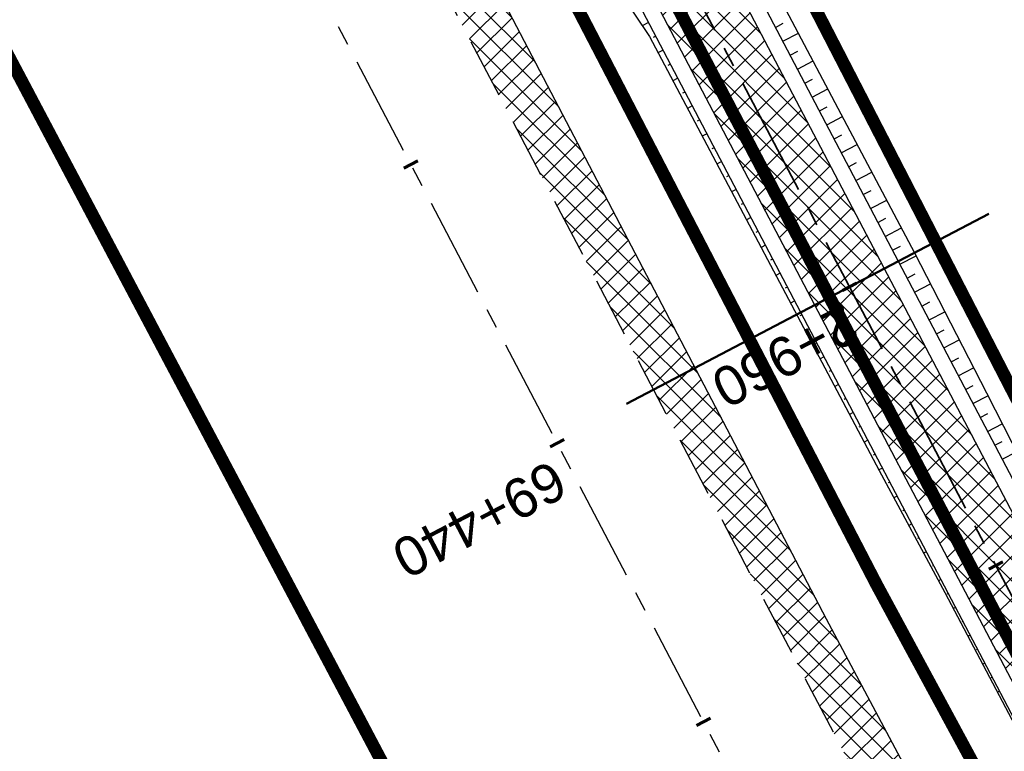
# Model space of a CAD drawing. Header units: metres. Extents: x 7529682 to 7533711, y 5721195 to 5727842.
# Tile 38 of 232: x 7531070 to 7531101, y 5725170 to 5725193. Entities that reach past the tile are written whole.
import ezdxf

# ---------------------------------------------------------------- set-up
doc = ezdxf.new("R2010")
doc.units = ezdxf.units.M
for name, pattern in [('817-dzialki-09-05-04$0$HIDDEN', [0.375, 0.25, -0.125]), ('ACAD_ISO05W100', [33, 24, -3, 0, -3, 0, -3]), ('CENTER', [50.800000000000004, 31.75, -6.35, 6.35, -6.35]), ('CENTER2', [28.575000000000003, 19.05, -3.175, 3.175, -3.175]), ('HIDDEN', [9.524999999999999, 6.35, -3.175])]:
    doc.linetypes.add(name, pattern=pattern)
for name, color, linetype in [('C-DROGI-SYTUACJA', 7, 'Continuous'), ('C-DROGI-SYTUACJA-ETYKIETY', 7, 'Continuous'), ('D-hatch-pobocza', 131, 'Continuous'), ('D-pobocza', 60, 'Continuous'), ('D-rowy', 160, 'Continuous'), ('D-skarpa', 2, 'Continuous'), ('D-skarpa-kreskowanie', 2, 'Continuous')]:
    doc.layers.add(name, color=color, linetype=linetype)
for name, color, linetype, lineweight, true_color in [('D-hatch-ciag-pieszo-rowerowy', 7, 'Continuous', 13, 0xff9f80), ('D-LR-etap-III', 7, '817-dzialki-09-05-04$0$HIDDEN', 50, 0x00008f), ('D-przekroje-pop', 7, 'Continuous', 50, 0x000099)]:
    doc.layers.add(name, color=color, linetype=linetype, lineweight=lineweight, true_color=true_color)
for name, color, linetype, lineweight in [('D-krawędzie', 3, 'Continuous', 30), ('D-obrzeża', 2, 'Continuous', 30), ('D-oś', 10, 'CENTER', 30), ('D-pas-drogowy', 7, 'ACAD_ISO05W100', 50)]:
    doc.layers.add(name, color=color, linetype=linetype, lineweight=lineweight)
doc.layers.add('poprzeczki', color=7, linetype='Continuous', true_color=0x0000c7)
doc.styles.get("Standard").update_dxf_attribs({"font": 'arial.ttf'})
pattern_1 = [(45, (0, 0), (-0.3367596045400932, 0.3367596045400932), []), (135, (0, 0), (-0.3367596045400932, -0.3367596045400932), [])]

# ---------------------------------------------------------------- blocks, each defined once
blk = doc.blocks.new('AeccTickLine')
at = {"color": 0, "linetype": 'ByBlock', "lineweight": -2}
blk.add_line((0, 1), (-3.673819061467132e-16, -1), dxfattribs=at)

msp = doc.modelspace()

# ---------------------------------------------------------------- hatches: boundary and pattern name
at = {"layer": 'D-hatch-ciag-pieszo-rowerowy'}
h = msp.add_hatch(dxfattribs=at)
h.set_pattern_fill('ANSI37', color=256, scale=0.15, style=0)
h.set_pattern_definition(pattern_1)
h.paths.add_polyline_path([(7531088.489882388, 5725201.739558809), (7531081.736511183, 5725214.57620248), (7531080.589703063, 5725214.071305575), (7531087.383313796, 5725201.158175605), (7531110.121662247, 5725157.821038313), (7531118.164896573, 5725142.89718586), (7531119.253251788, 5725143.512415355), (7531111.228553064, 5725158.401807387)])
h.paths.add_polyline_path([(7531087.383313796, 5725201.158175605), (7531080.589703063, 5725214.071305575), (7531079.442894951, 5725213.566408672), (7531086.276745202, 5725200.576792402), (7531109.014771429, 5725157.240269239), (7531117.076540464, 5725142.281955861), (7531118.164896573, 5725142.89718586), (7531110.121662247, 5725157.821038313)])
at = {"layer": 'D-hatch-pobocza'}
h = msp.add_hatch(dxfattribs=at)
h.set_pattern_fill('ANSI37', color=256, scale=0.15, style=0)
h.set_pattern_definition(pattern_1)
h.paths.add_polyline_path([(7531057.009999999, 5725246.72), (7531044.19, 5725271.11), (7531030.969999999, 5725296.42), (7531019.37, 5725318.31), (7531007.54, 5725340.71), (7530994.469999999, 5725365.47), (7530982.58, 5725387.65), (7530971.809999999, 5725408.22), (7530959.96, 5725430.76), (7530944.54, 5725460.14), (7530935.92, 5725477.07), (7530923.099999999, 5725500.31), (7530908, 5725529.49), (7530889.658288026, 5725563.375066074), (7530889.585888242, 5725561.256865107), (7530918.171722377, 5725507.178125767), (7530950.162943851, 5725446.305402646), (7530993.419108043, 5725364.264712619), (7531022.766433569, 5725308.719304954), (7531053.80955549, 5725249.872416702), (7531081.165622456, 5725197.874670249), (7531103.902359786, 5725154.540603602), (7531128.123220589, 5725108.448161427), (7531149.321390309, 5725068.209396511), (7531151.44, 5725067.36), (7531152.004139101, 5725067.286014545), (7531141.2, 5725086.69), (7531129.87, 5725108.78), (7531118.46, 5725130.11), (7531107.389999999, 5725151.39), (7531095.36, 5725174.01), (7531083.61, 5725196.49), (7531071.559999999, 5725218.8)])

# ---------------------------------------------------------------- linework, layer by layer
at = {"layer": 'C-DROGI-SYTUACJA', "color": 10, "linetype": 'CENTER2', "lineweight": 35, "ltscale": 0.2}
msp.add_lwpolyline([(7531035.213067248, 5725301.103738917), (7531059.943841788, 5725254.222853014, -0.00440054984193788), (7531062.366458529, 5725249.530815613), (7531071.708538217, 5725231.039993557, 0.004122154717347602), (7531073.975449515, 5725226.643517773), (7531073.975449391, 5725226.643518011), (7531087.383313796, 5725201.158175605), (7531110.121662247, 5725157.821038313), (7531131.457307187, 5725118.233727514, -0.008978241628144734), (7531136.397298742, 5725108.660093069), (7531146.082702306, 5725089.032917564, 0.07525174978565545), (7531151.216595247, 5725081.66595927), (7531154.313313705, 5725078.4002911, -0.06893621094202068), (7531156.868938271, 5725074.829562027)], format="xyb", dxfattribs=at)
at = {"layer": 'D-krawędzie', "linetype": 'HIDDEN', "ltscale": 0.3, "flags": 128}
msp.add_lwpolyline([(7530572.009999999, 5726166.06), (7530620.380949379, 5726072.761487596), (7530641.555222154, 5726032.007915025), (7530660.960861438, 5725995.070069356), (7530689.128213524, 5725941.540167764), (7530707.335918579, 5725907.031820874), (7530725.255781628, 5725873.092686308), (7530743.969545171, 5725837.653904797), (7530770.526708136, 5725787.119408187), (7530787.864146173, 5725754.266918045), (7530809.897571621, 5725712.541613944), (7530824.739035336, 5725684.389287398), (7530840.856259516, 5725653.693092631), (7530860.675070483, 5725616.154465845), (7530865.283000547, 5725607.394015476), (7530878.050274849, 5725583.079962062), (7530918.171722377, 5725507.178125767), (7530950.162943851, 5725446.305402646), (7530993.419108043, 5725364.264712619), (7531022.766433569, 5725308.719304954), (7531053.80955549, 5725249.872416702), (7531081.165622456, 5725197.874670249), (7531103.902359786, 5725154.540603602), (7531128.123220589, 5725108.448161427), (7531149.3, 5725068.249999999), (7531167.380094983, 5725033.766927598), (7531197.164745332, 5724976.987689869), (7531228.151004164, 5724918.034426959), (7531253.152837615, 5724870.491119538), (7531286.7961686, 5724806.653565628), (7531306.739858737, 5724768.664832), (7531335.094443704, 5724714.652299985), (7531357.3191504, 5724672.438740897), (7531373.644908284, 5724641.454376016), (7531392.161870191, 5724605.998675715), (7531418.480331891, 5724555.852756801), (7531439.726902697, 5724515.582472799), (7531468.399107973, 5724461.077223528), (7531491.782023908, 5724416.527754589), (7531531.990296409, 5724339.832565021), (7531557.226635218, 5724291.658956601), (7531569.851546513, 5724267.577443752), (7531591.375556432, 5724226.547822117), (7531610.003879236, 5724191.103071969), (7531616.882991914, 5724177.998849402), (7531629.984986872, 5724153.025496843), (7531641.006768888, 5724132.021778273), (7531664.906257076, 5724087.616922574), (7531677.64401952, 5724064.785715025), (7531683.112433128, 5724054.988140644), (7531686.752875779, 5724048.180044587), (7531695.447538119, 5724031.696667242), (7531703.748818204, 5724015.917210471), (7531709.214143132, 5724005.513965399), (7531719.388607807, 5723986.14687362), (7531726.295217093, 5723973.000144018), (7531732.740794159, 5723960.735633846), (7531735.13, 5723956.19)], dxfattribs=at)
at = {"layer": 'D-LR-etap-III', "ltscale": 10, "flags": 128}
msp.add_lwpolyline([(7531750.474471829, 5723895.103125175, 0.4, 0.4, 0), (7531750.505, 5723895.13, 0.4, 0.4, 0), (7531682.71, 5724022.92, 0.4, 0.4, 0), (7531619.177023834, 5724147.203692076, 0.4, 0.4, 0), (7531592.308960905, 5724198.48863389, 0.4, 0.4, 0), (7531553.263875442, 5724272.918564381, 0.4, 0.4, 0), (7531504.019999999, 5724366.79, 0.4, 0.4, 0), (7531482.09, 5724407.62, 0.4, 0.4, 0), (7531412.350402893, 5724541.182759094, 0.4, 0.4, 0), (7531388.463669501, 5724586.929768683, 0.4, 0.4, 0), (7531345.12, 5724669.94, 0.4, 0.4, 0), (7531127.66, 5725081.67, 0.4, 0.4, 0), (7531059.253139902, 5725211.040795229, 0.4, 0.4, 0), (7531008.007244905, 5725307.953830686, 0.4, 0.4, 0), (7530964.181635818, 5725390.835555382, 0.4, 0.4, 0), (7530914.557354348, 5725484.683561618, 0.4, 0.4, 0), (7530865.243241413, 5725577.493975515, 0.4, 0.4, 0), (7530840.085257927, 5725624.058651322, 0.4, 0.4, 0), (7530802.559525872, 5725694.924584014, 0.4, 0.4, 0), (7530755.54, 5725787.51, 0.4, 0.4, 0), (7530708.717810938, 5725876.303221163, 0.4, 0.4, 0), (7530695.12, 5725902.09, 0.4, 0.4, 0), (7530642.91397006, 5726001.07839487, 0.4, 0.4, 0), (7530634.934723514, 5726016.146615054, 0.4, 0.4, 0), (7530610.820000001, 5726061.929999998, 0.4, 0.4, 0), (7530610.820000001, 5726061.929999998, 0.4, 0.4, 0), (7530607.21, 5726063.51, 0.4, 0.4, 0), (7530597.42, 5726080.68, 0.4, 0.4, 0), (7530591.16, 5726088.44, 0.4, 0.4, 0), (7530581.28, 5726107.21, 0.4, 0.4, 0), (7530571.29, 5726130.56, 0.4, 0.4, 0), (7530549.554994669, 5726171.527317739, 0.4, 0.4, 0), (7530531.014309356, 5726206.473807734, 0.4, 0.4, 0), (7530516.461208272, 5726236.016618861, 0.4, 0.4, 0), (7530500.798929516, 5726266.141265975, 0.4, 0.4, 0), (7530491.349999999, 5726283.94, 0.4, 0.4, 0), (7530482.4, 5726303.41, 0.4, 0.4, 0), (7530482.4, 5726303.41, 0.4, 0.4, 0), (7530450.41, 5726357.28, 0.4, 0.4, 0), (7530397.759396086, 5726458.499907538, 0.4, 0.4, 0), (7530334.707815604, 5726583.664702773, 0.4, 0.4, 0), (7530303.939274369, 5726645.167943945, 0.4, 0.4, 0), (7530300.509779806, 5726651.777515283, 0.4, 0.4, 0), (7530289.213532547, 5726671.966724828, 0.4, 0.4, 0), (7530281.54, 5726685.57, 0.4, 0.4, 0), (7530261.37085633, 5726724.163374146, 0.4, 0.4, 0), (7530254.03, 5726738.21, 0.4, 0.4, 0), (7530197.219999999, 5726845.06, 0.4, 0.4, 0), (7530194.71, 5726849.15, 0.4, 0.4, 0), (7530195.92, 5726850.75, 0.4, 0.4, 0), (7530170.546669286, 5726892.961489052, 0.4, 0.4, 0), (7530143.174718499, 5726945.065838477, 0.4, 0.4, 0), (7530105.059999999, 5727018.32, 0.4, 0.4, 0), (7530100.059999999, 5727027.16, 0.4, 0.4, 0), (7530062.318670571, 5727099.625398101, 0.4, 0.4, 0), (7530015.378537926, 5727189.420463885, 0.4, 0.4, 0), (7529983.207960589, 5727250.206596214, 0.4, 0.4, 0), (7529953.284293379, 5727306.74720398, 0.4, 0.4, 0), (7529900.67053443, 5727406.15903814, 0.4, 0.4, 0), (7529890.630239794, 5727425.131178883, 0.4, 0.4, 0), (7529875.155383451, 5727454.426350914, 0.4, 0.4, 0), (7529857.560096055, 5727487.787346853, 0.4, 0.4, 0), (7529835.194401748, 5727530.19312405, 0.4, 0.4, 0), (7529811.740544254, 5727574.662079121, 0.4, 0.4, 0), (7529792.101859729, 5727611.922638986, 0.4, 0.4, 0), (7529768.066117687, 5727657.469613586, 0.4, 0.4, 0), (7529755.210566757, 5727682.131373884, 0.4, 0.4, 0), (7529753.309999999, 5727681.13, 0.4, 0.4, 0), (7529739.21, 5727707.77, 0.4, 0.4, 0), (7529735.394745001, 5727711.251990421, 0.4, 0.4, 0), (7529725.42, 5727730.2, 0.4, 0.4, 0), (7529723.55, 5727729.88, 0.4, 0.4, 0), (7529695.566668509, 5727782.932080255, 0.4, 0.4, 0), (7529717.67971874, 5727794.024357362, 0.4, 0.4, 0), (7529736.274870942, 5727758.647400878, 0.4, 0.4, 0), (7529736.274870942, 5727758.647400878, 0.4, 0.4, 0), (7529744.511003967, 5727750.406106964, 0.4, 0.4, 0), (7529744.511003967, 5727750.406106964, 0.4, 0.4, 0), (7529750.282568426, 5727738.549848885, 0.4, 0.4, 0), (7529777.108510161, 5727687.569424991, 0.4, 0.4, 0), (7529796.51537536, 5727651.329932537, 0.4, 0.4, 0), (7529814.937945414, 5727616.793170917, 0.4, 0.4, 0), (7529839.006722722, 5727572.303976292, 0.4, 0.4, 0), (7529860.617626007, 5727532.509108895, 0.4, 0.4, 0), (7529882.348967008, 5727491.504261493, 0.4, 0.4, 0), (7529904.865139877, 5727449.096370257, 0.4, 0.4, 0), (7529920.747384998, 5727418.884773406, 0.4, 0.4, 0), (7529946.676504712, 5727368.547487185, 0.4, 0.4, 0), (7529972.024701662, 5727320.573310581, 0.4, 0.4, 0), (7529987.740014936, 5727290.153392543, 0.4, 0.4, 0), (7529996.497385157, 5727273.661630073, 0.4, 0.4, 0), (7530017.541471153, 5727234.202689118, 0.4, 0.4, 0), (7530033.053657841, 5727204.864166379, 0.4, 0.4, 0), (7530051.622983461, 5727170.222745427, 0.4, 0.4, 0), (7530069.276612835, 5727137.015751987, 0.4, 0.4, 0), (7530089.385386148, 5727097.533639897, 0.4, 0.4, 0), (7530109.712512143, 5727060.746615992, 0.4, 0.4, 0), (7530136.769722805, 5727011.640131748, 0.4, 0.4, 0), (7530162.446686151, 5726962.743777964, 0.4, 0.4, 0), (7530187.674104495, 5726916.992101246, 0.4, 0.4, 0), (7530207.820739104, 5726879.335323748, 0.4, 0.4, 0), (7530230.625609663, 5726834.518686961, 0.4, 0.4, 0), (7530262.288093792, 5726776.61832811, 0.4, 0.4, 0), (7530277.509672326, 5726760.213143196, 0.4, 0.4, 0), (7530286.036865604, 5726744.106684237, 0.4, 0.4, 0), (7530288.097472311, 5726735.884066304, 0.4, 0.4, 0), (7530290.393870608, 5726725.046963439, 0.4, 0.4, 0), (7530296.17664807, 5726713.582980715, 0.4, 0.4, 0), (7530302.726195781, 5726701.18226779, 0.4, 0.4, 0), (7530325.685047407, 5726657.466383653, 0.4, 0.4, 0), (7530343.243978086, 5726623.648592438, 0.4, 0.4, 0), (7530360.229820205, 5726591.746871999, 0.4, 0.4, 0), (7530383.20855044, 5726548.059469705, 0.4, 0.4, 0), (7530406.017875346, 5726503.605514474, 0.4, 0.4, 0), (7530427.464919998, 5726462.620289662, 0.4, 0.4, 0), (7530447.9278544, 5726424.388014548, 0.4, 0.4, 0), (7530471.126878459, 5726379.920667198, 0.4, 0.4, 0), (7530490.501003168, 5726343.033350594, 0.4, 0.4, 0), (7530509.499458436, 5726306.733076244, 0.4, 0.4, 0), (7530529.890269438, 5726267.244072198, 0.4, 0.4, 0), (7530543.852446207, 5726238.990319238, 0.4, 0.4, 0), (7530554.808897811, 5726218.943990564, 0.4, 0.4, 0), (7530559.027108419, 5726212.223286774, 0.4, 0.4, 0), (7530563.060988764, 5726206.409670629, 0.4, 0.4, 0), (7530566.93354971, 5726200.463543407, 0.4, 0.4, 0), (7530569.771022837, 5726194.901501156, 0.4, 0.4, 0), (7530571.47319415, 5726191.282350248, 0.4, 0.4, 0), (7530572.839142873, 5726188.024533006, 0.4, 0.4, 0), (7530575.295071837, 5726182.034664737, 0.4, 0.4, 0), (7530579.736851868, 5726173.306070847, 0.4, 0.4, 0), (7530583.3, 5726167.41, 0.4, 0.4, 0), (7530593.4, 5726163.33, 0.4, 0.4, 0), (7530598.618375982, 5726155.264489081, 0.4, 0.4, 0), (7530608.258304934, 5726140.497132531, 0.4, 0.4, 0), (7530603.269999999, 5726136.83, 0.4, 0.4, 0), (7530606.53, 5726131.84, 0.4, 0.4, 0), (7530604.239057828, 5726124.21679044, 0.4, 0.4, 0), (7530605.847136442, 5726121.630127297, 0.4, 0.4, 0), (7530608.971611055, 5726116.164124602, 0.4, 0.4, 0), (7530618.114293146, 5726097.791111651, 0.4, 0.4, 0), (7530651.213125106, 5726034.959524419, 0.4, 0.4, 0), (7530670.243741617, 5725998.61095082, 0.4, 0.4, 0), (7530698.075474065, 5725945.952624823, 0.4, 0.4, 0), (7530716.505955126, 5725911.3051464, 0.4, 0.4, 0), (7530735.223454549, 5725875.667401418, 0.4, 0.4, 0), (7530752.504235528, 5725842.154920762, 0.4, 0.4, 0), (7530778.310652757, 5725793.501254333, 0.4, 0.4, 0), (7530797.499961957, 5725756.381811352, 0.4, 0.4, 0), (7530812.518974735, 5725728.28874362, 0.4, 0.4, 0), (7530820.039295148, 5725713.160404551, 0.4, 0.4, 0), (7530822.422446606, 5725710.193574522, 0.4, 0.4, 0), (7530833.154893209, 5725688.800634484, 0.4, 0.4, 0), (7530849.629354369, 5725656.158601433, 0.4, 0.4, 0), (7530867.98290276, 5725621.963939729, 0.4, 0.4, 0), (7530872.629809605, 5725612.88760475, 0.4, 0.4, 0), (7530880.354488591, 5725597.594500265, 0.4, 0.4, 0), (7530883.839446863, 5725593.389159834, 0.4, 0.4, 0), (7530891.782113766, 5725587.763349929, 0.4, 0.4, 0), (7530895.038670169, 5725584.280746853, 0.4, 0.4, 0), (7530897.033644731, 5725580.941110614, 0.4, 0.4, 0), (7530900.951646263, 5725579.945856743, 0.4, 0.4, 0), (7530904.80970798, 5725571.977328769, 0.4, 0.4, 0), (7530903.682362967, 5725568.566434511, 0.4, 0.4, 0), (7530908.900614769, 5725558.844845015, 0.4, 0.4, 0), (7530910.252030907, 5725545.671606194, 0.4, 0.4, 0), (7530912.872986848, 5725538.645543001, 0.4, 0.4, 0), (7530945.278171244, 5725478.464284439, 0.4, 0.4, 0), (7530959.692318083, 5725450.24628822, 0.4, 0.4, 0), (7531002.82670893, 5725368.192370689, 0.4, 0.4, 0), (7531044.703532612, 5725290.314293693, 0.4, 0.4, 0), (7531064.098839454, 5725253.212562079, 0.4, 0.4, 0), (7531083.010253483, 5725216.677517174, 0.4, 0.4, 0), (7531113.013137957, 5725158.465613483, 0.4, 0.4, 0), (7531137.364304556, 5725113.07076138, 0.4, 0.4, 0), (7531150.830830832, 5725086.711759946, 0.4, 0.4, 0), (7531159.745663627, 5725076.640848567, 0.4, 0.4, 0), (7531166.309999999, 5725074.58, 0.4, 0.4, 0), (7531172.29, 5725062.58, 0.4, 0.4, 0), (7531170.589828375, 5725055.605912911, 0.4, 0.4, 0), (7531173.732823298, 5725044.080706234, 0.4, 0.4, 0), (7531215.342008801, 5724964.859648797, 0.4, 0.4, 0), (7531238.054496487, 5724921.684649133, 0.4, 0.4, 0), (7531262.389821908, 5724875.282876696, 0.4, 0.4, 0), (7531295.587160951, 5724811.265731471, 0.4, 0.4, 0), (7531348.487908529, 5724712.362812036, 0.4, 0.4, 0), (7531363.740817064, 5724682.68394264, 0.4, 0.4, 0), (7531366.986905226, 5724675.865317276, 0.4, 0.4, 0), (7531382.541261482, 5724646.110625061, 0.4, 0.4, 0), (7531401.299165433, 5724610.874551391, 0.4, 0.4, 0), (7531428.964837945, 5724558.862274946, 0.4, 0.4, 0), (7531449.111202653, 5724520.397801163, 0.4, 0.4, 0), (7531477.292992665, 5724465.831467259, 0.4, 0.4, 0), (7531500.996290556, 5724421.112506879, 0.4, 0.4, 0), (7531512.121834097, 5724400.549045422, 0.4, 0.4, 0), (7531513.78163794, 5724396.757451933, 0.4, 0.4, 0), (7531526.32, 5724379.39, 0.4, 0.4, 0), (7531566.783642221, 5724302.73628205, 0.4, 0.4, 0), (7531578.579156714, 5724282.774819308, 0.4, 0.4, 0), (7531584.232619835, 5724273.111246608, 0.4, 0.4, 0), (7531590.109283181, 5724263.508189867, 0.4, 0.4, 0), (7531593.027899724, 5724258.771479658, 0.4, 0.4, 0), (7531595.711841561, 5724254.226824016, 0.4, 0.4, 0), (7531601.659976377, 5724243.898197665, 0.4, 0.4, 0), (7531606.097733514, 5724235.986407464, 0.4, 0.4, 0), (7531609.382207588, 5724230.799061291, 0.4, 0.4, 0), (7531611.580260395, 5724227.671180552, 0.4, 0.4, 0), (7531612.707802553, 5724225.86410867, 0.4, 0.4, 0), (7531618.665224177, 5724214.480919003, 0.4, 0.4, 0), (7531619.885522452, 5724212.333950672, 0.4, 0.4, 0), (7531620.931818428, 5724210.787064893, 0.4, 0.4, 0), (7531623.518605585, 5724207.111542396, 0.4, 0.4, 0), (7531626.143926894, 5724203.61306897, 0.4, 0.4, 0), (7531632.022984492, 5724196.485954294, 0.4, 0.4, 0), (7531653.949089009, 5724152.617641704, 0.4, 0.4, 0), (7531656.750690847, 5724143.103797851, 0.4, 0.4, 0), (7531659.61440691, 5724133.254504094, 0.4, 0.4, 0), (7531661.627147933, 5724128.646047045, 0.4, 0.4, 0.01093811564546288), (7531674.314987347, 5724101.43546424, 0.4, 0.4, 0), (7531685.137626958, 5724081.408252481, 0.4, 0.4, 0), (7531692.159945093, 5724066.277333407, 0.4, 0.4, 0), (7531699.662164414, 5724051.388120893, 0.4, 0.4, 0), (7531704.480624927, 5724040.808561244, 0.4, 0.4, 0), (7531704.480624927, 5724040.808561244, 0.4, 0.4, 0), (7531704.401251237, 5724037.368913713, 0.4, 0.4, 0), (7531720.383609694, 5724003.441317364, 0.4, 0.4, 0), (7531728.79890528, 5723986.206298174, 0.4, 0.4, 0), (7531733.237926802, 5723977.192631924, 0.4, 0.4, 0), (7531736.750027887, 5723969.505210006, 0.4, 0.4, 0), (7531737.336143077, 5723968.518916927, 0.4, 0.4, 0), (7531738.285051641, 5723967.699360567, 0.4, 0.4, 0), (7531742.180915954, 5723962.346428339, 0.4, 0.4, 0), (7531744.286141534, 5723958.615526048, 0.4, 0.4, 0), (7531755.393260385, 5723944.192617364, 0.4, 0.4, 0), (7531758.69, 5723936.76, 0.4, 0.4, 0), (7531780.08, 5723929.25, 0.4, 0.4, 0), (7531792.611989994, 5723906.337708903, 0.4, 0.4, 0), (7531792.611989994, 5723906.337708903, 0.4, 0.4, 0), (7531756.962094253, 5723883.055323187, 0.4, 0.4, 0), (7531750.46, 5723895.130000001, 0.4, 0.4, 0), (7531750.46, 5723895.130000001, 0, 0, 0)], format="xyseb", dxfattribs=at)
at = {"layer": 'D-obrzeża'}
for points in [[(7531157.820350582, 5725075.705429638, 0.06860366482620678), (7531155.433696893, 5725079.035412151), (7531152.261569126, 5725082.380603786, -0.07521737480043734), (7531147.129491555, 5725089.743883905), (7531137.494820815, 5725109.261525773, 0.00894453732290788), (7531132.572709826, 5725118.798885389), (7531111.228553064, 5725158.401807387), (7531088.489882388, 5725201.739558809), (7531075.086492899, 5725227.216395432, -0.00412215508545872), (7531072.81958177, 5725231.612870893), (7531063.477188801, 5725250.10431303, 0.004400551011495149), (7531061.054571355, 5725254.796351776), (7531036.313724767, 5725301.696330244, 0.00422807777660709)], [(7531034.112408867, 5725300.511149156), (7531058.833112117, 5725253.649354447, -0.004400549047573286), (7531061.255728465, 5725248.957317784), (7531070.597494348, 5725230.467116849, 0.004122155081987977), (7531072.864405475, 5725226.070641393), (7531086.276745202, 5725200.576792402), (7531109.014771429, 5725157.240269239), (7531130.341235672, 5725117.66980598, -0.009011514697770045), (7531135.298873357, 5725108.060358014), (7531145.035806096, 5725088.322043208, 0.07528570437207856), (7531150.171491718, 5725080.951451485), (7531153.382484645, 5725077.565274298, -0.06860366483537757), (7531155.769138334, 5725074.235291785), (7531156.913255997, 5725072.063506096)]]:
    msp.add_lwpolyline(points, format="xyb", dxfattribs=at)
at = {"layer": 'D-oś', "ltscale": 0.1}
msp.add_lwpolyline([(7531488.682972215, 5724414.901138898), (7531465.30154836, 5724459.447768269), (7531436.630334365, 5724513.951133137), (7531415.382990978, 5724554.222881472), (7531389.061122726, 5724604.375291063), (7531370.54547166, 5724639.828481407), (7531354.22214964, 5724670.808223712), (7531331.99647235, 5724713.023626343), (7531303.640952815, 5724767.037938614), (7531283.698553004, 5724805.024214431), (7531250.055061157, 5724868.862076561), (7531225.052886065, 5724916.406033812), (7531194.065303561, 5724975.361817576), (7531164.280332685, 5725032.141666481), (7531146.201824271, 5725066.621712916), (7531125.025790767, 5725106.818458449), (7531100.803065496, 5725152.914450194), (7531078.067230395, 5725196.24679728), (7531050.712974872, 5725248.241100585), (7531019.671816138, 5725307.084268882), (7530990.323090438, 5725362.632329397), (7530947.065833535, 5725444.675091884), (7530915.075467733, 5725505.546186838), (7530874.953735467, 5725581.448561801)], dxfattribs=at)
at = {"layer": 'D-pas-drogowy', "ltscale": 0.2, "flags": 128}
msp.add_lwpolyline([(7531633.018560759, 5724182.834272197, 0.4, 0.4, 0), (7531617.558899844, 5724211.608162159, 0.4, 0.4, 0), (7531566.783642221, 5724302.73628205, 0.4, 0.4, 0), (7531538.419082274, 5724356.469679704, 0.4, 0.4, 0), (7531526.32, 5724379.39, 0.4, 0.4, 0), (7531516.102085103, 5724393.607319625, 0.4, 0.4, 0.001485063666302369), (7531513.78037409, 5724396.837773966, 0.4, 0.4, 0), (7531501.87, 5724413.41, 0.4, 0.4, 0), (7531474.926107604, 5724464.507896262, 0.4, 0.4, 0), (7531446.200436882, 5724518.992313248, 0.4, 0.4, 0), (7531424.962185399, 5724559.262257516, 0.4, 0.4, 0), (7531398.444460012, 5724609.565801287, 0.4, 0.4, 0), (7531379.647455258, 5724645.216004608, 0.4, 0.4, 0), (7531365.23, 5724672.56, 0.4, 0.4, 0), (7531341.305752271, 5724717.915356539, 0.4, 0.4, 0), (7531312.899996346, 5724771.788898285, 0.4, 0.4, 0), (7531292.590923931, 5724810.306502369, 0.4, 0.4, 0), (7531259.391619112, 5724873.271351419, 0.4, 0.4, 0), (7531233.740401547, 5724921.922582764, 0.4, 0.4, 0), (7531203.072738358, 5724980.092044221, 0.4, 0.4, 0), (7531173.471398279, 5725036.225177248, 0.4, 0.4, 0), (7531168.269999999, 5725046.09, 0.4, 0.4, 0), (7531172.29, 5725062.58, 0.4, 0.4, 0), (7531166.309999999, 5725074.58, 0.4, 0.4, 0), (7531150.32, 5725079.6, 0.4, 0.4, 0), (7531141.5, 5725096.43, 0.4, 0.4, 0), (7531109.311735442, 5725157.814415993, 0.4, 0.4, 0), (7531086.641300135, 5725201.047918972, 0.4, 0.4, 0), (7531059.198258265, 5725253.383662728, 0.4, 0.4, 0), (7531028.206828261, 5725312.48946212, 0.4, 0.4, 0), (7530999.104694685, 5725367.990143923, 0.4, 0.4, 0), (7530956.247527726, 5725449.724815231, 0.4, 0.4, 0), (7530924.397774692, 5725510.463768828, 0.4, 0.4, 0), (7530897.509999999, 5725561.74, 0.4, 0.4, 0), (7530894.46, 5725566.14, 0.4, 0.4, 0), (7530892.16, 5725570.49, 0.4, 0.4, 0), (7530869.362688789, 5725613.307018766, 0.4, 0.4, 0), (7530861.693971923, 5725627.704613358, 0.4, 0.4, 0), (7530852.74, 5725644.52, 0.4, 0.4, 0), (7530831.509999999, 5725684.2, 0.4, 0.4, 0), (7530811.13, 5725722.52, 0.4, 0.4, 0), (7530792.3476413, 5725757.940652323, 0.4, 0.4, 0), (7530768.03, 5725803.8, 0.4, 0.4, 0), (7530748.768542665, 5725840.178507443, 0.4, 0.4, 0), (7530727.7, 5725879.97, 0.4, 0.4, 0), (7530712.0981582, 5725909.54523909, 0.4, 0.4, 0), (7530693.644105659, 5725944.645156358, 0.4, 0.4, 0), (7530665.702224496, 5725997.538976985, 0.4, 0.4, 0), (7530641.759999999, 5726042.88, 0.4, 0.4, 0), (7530616.5, 5726091.48, 0.4, 0.4, 0), (7530604.628439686, 5726114.319880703, 0.4, 0.4, -0.007762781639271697), (7530602.5, 5726118.43, 0.4, 0.4, 0), (7530603.992037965, 5726123.394821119, 0.4, 0.4, 0), (7530606.53, 5726131.84, 0.4, 0.4, 0), (7530603.269999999, 5726136.83, 0.4, 0.4, 0), (7530593.775620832, 5726151.368713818, 0.4, 0.4, 0), (7530590.202637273, 5726156.84001263, 0.4, 0.4, 0), (7530583.3, 5726167.41, 0.4, 0.4, 0), (7530580.578343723, 5726170.427567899, 0.4, 0.4, 0), (7530575.849999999, 5726175.67, 0.4, 0.4, 0), (7530569.009999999, 5726186.66, 0.4, 0.4, 0), (7530562.555322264, 5726199.189409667, 0.4, 0.4, 0), (7530555.67, 5726211.39, 0.4, 0.4, 0), (7530548.29, 5726224.23, 0.4, 0.4, 0), (7530540.58, 5726237.71, 0.4, 0.4, 0), (7530532.679999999, 5726252.65, 0.4, 0.4, 0), (7530524.059999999, 5726269.35, 0.4, 0.4, 0), (7530502.82, 5726309.91, 0.4, 0.4, 0), (7530488.83, 5726336.63, 0.4, 0.4, 0), (7530466.03, 5726380.16, 0.4, 0.4, 0), (7530438.469999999, 5726432.77, 0.4, 0.4, 0), (7530424.53, 5726459.09, 0.4, 0.4, 0), (7530401.63, 5726502.97, 0.4, 0.4, 0), (7530383.38, 5726538.06, 0.4, 0.4, 0), (7530353.969999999, 5726593.52, 0.4, 0.4, 0), (7530338.469999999, 5726622.74, 0.4, 0.4, 0), (7530322.009999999, 5726653.88, 0.4, 0.4, 0), (7530297.54, 5726700.33, 0.4, 0.4, 0), (7530287.38, 5726719.6, 0.4, 0.4, 0), (7530285.94993921, 5726722.315508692, 0.4, 0.4, 0), (7530280.259999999, 5726733.12, 0.4, 0.4, 0), (7530266.73, 5726758.74, 0.4, 0.4, 0), (7530260.42, 5726770.47, 0.4, 0.4, 0), (7530253.25, 5726783.82, 0.4, 0.4, 0), (7530244.95, 5726799.33, 0.4, 0.4, 0), (7530239.389999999, 5726808.49, 0.4, 0.4, 0), (7530238.29, 5726807.9, 0.4, 0.4, 0), (7530218.11, 5726850.67, 0.4, 0.4, 0), (7530175.906646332, 5726928.168028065, 0.4, 0.4, 0), (7530096.679999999, 5727076.15, 0.4, 0.4, 0), (7530094.679999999, 5727079.89, 0.4, 0.4, 0), (7530064.59693469, 5727135.522637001, 0.4, 0.4, 0), (7530046.730970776, 5727168.8921561, 0.4, 0.4, 0), (7530025.803045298, 5727208.461374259, 0.4, 0.4, 0), (7530012.846501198, 5727232.979315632, 0.4, 0.4, 0), (7529994.15, 5727268.45, 0.4, 0.4, 0), (7529981.670868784, 5727291.93018666, 0.4, 0.4, 0), (7529949.889999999, 5727351.73, 0.4, 0.4, 0), (7529924.75, 5727399.03, 0.4, 0.4, 0), (7529915.515824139, 5727417.099754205, 0.4, 0.4, 0), (7529885.83, 5727475.19, 0.4, 0.4, 0), (7529862.559999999, 5727519.97, 0.4, 0.4, 0), (7529852.984923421, 5727538.191086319, 0.4, 0.4, 0), (7529836.513084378, 5727569.51130111, 0.4, 0.4, 0), (7529815.36890814, 5727609.140983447, 0.4, 0.4, 0), (7529792.795203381, 5727651.247499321, 0.4, 0.4, 0), (7529774.199114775, 5727685.858348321, 0.4, 0.4, 0), (7529746.966026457, 5727736.059440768, 0.4, 0.4, 0), (7529733.92, 5727757.62, 0.4, 0.4, 0), (7529708.607472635, 5727806.388536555, 0.4, 0.4, 0), (7529688.491967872, 5727796.344621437, 0.4, 0.4, 0), (7529723.55, 5727729.88, 0.4, 0.4, 0), (7529725.42, 5727730.2, 0.4, 0.4, 0), (7529735.38, 5727711.28, 0.4, 0.4, 0), (7529739.21, 5727707.77, 0.4, 0.4, 0), (7529753.309999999, 5727681.13, 0.4, 0.4, 0), (7529755.178396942, 5727682.114424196, 0.4, 0.4, 0), (7529792.101859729, 5727611.922638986, 0.4, 0.4, 0), (7529811.740544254, 5727574.662079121, 0.4, 0.4, 0), (7529835.194401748, 5727530.19312405, 0.4, 0.4, 0), (7529857.560096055, 5727487.787346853, 0.4, 0.4, 0), (7529875.155383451, 5727454.426350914, 0.4, 0.4, 0), (7529890.630239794, 5727425.131178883, 0.4, 0.4, 0), (7529900.67053443, 5727406.15903814, 0.4, 0.4, 0), (7529953.284293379, 5727306.74720398, 0.4, 0.4, 0), (7529983.207960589, 5727250.206596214, 0.4, 0.4, 0), (7530015.378537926, 5727189.420463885, 0.4, 0.4, 0), (7530062.318670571, 5727099.625398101, 0.4, 0.4, 0), (7530100.059999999, 5727027.16, 0.4, 0.4, 0), (7530105.059999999, 5727018.32, 0.4, 0.4, 0), (7530143.174718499, 5726945.065838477, 0.4, 0.4, 0), (7530170.546669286, 5726892.961489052, 0.4, 0.4, 0), (7530195.92, 5726850.75, 0.4, 0.4, 0), (7530194.71, 5726849.15, 0.4, 0.4, 0), (7530197.219999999, 5726845.06, 0.4, 0.4, 0), (7530254.03, 5726738.21, 0.4, 0.4, 0), (7530261.37085633, 5726724.163374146, 0.4, 0.4, 0), (7530281.54, 5726685.57, 0.4, 0.4, 0), (7530289.213532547, 5726671.966724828, 0.4, 0.4, 0), (7530300.509779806, 5726651.777515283, 0.4, 0.4, 0), (7530303.939274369, 5726645.167943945, 0.4, 0.4, 0), (7530334.707815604, 5726583.664702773, 0.4, 0.4, 0), (7530397.759396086, 5726458.499907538, 0.4, 0.4, 0), (7530450.41, 5726357.28, 0.4, 0.4, 0), (7530482.4, 5726303.41, 0.4, 0.4, 0), (7530483.687990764, 5726301.003383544, 0.4, 0.4, 0), (7530491.349999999, 5726283.94, 0.4, 0.4, 0), (7530512.67, 5726243.78, 0.4, 0.4, 0), (7530529.429999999, 5726209.46, 0.4, 0.4, 0), (7530571.29, 5726130.56, 0.4, 0.4, 0), (7530581.28, 5726107.21, 0.4, 0.4, 0), (7530591.16, 5726088.44, 0.4, 0.4, 0), (7530597.42, 5726080.68, 0.4, 0.4, 0), (7530607.21, 5726063.51, 0.4, 0.4, 0), (7530610.820000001, 5726061.929999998, 0.4, 0.4, 0), (7530634.934723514, 5726016.146615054, 0.4, 0.4, 0), (7530642.91397006, 5726001.07839487, 0.4, 0.4, 0), (7530695.12, 5725902.09, 0.4, 0.4, 0), (7530708.717810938, 5725876.303221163, 0.4, 0.4, 0), (7530755.54, 5725787.51, 0.4, 0.4, 0), (7530802.559525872, 5725694.924584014, 0.4, 0.4, 0), (7530840.085257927, 5725624.058651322, 0.4, 0.4, 0), (7530865.243241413, 5725577.493975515, 0.4, 0.4, 0), (7530914.557354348, 5725484.683561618, 0.4, 0.4, 0), (7530964.181635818, 5725390.835555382, 0.4, 0.4, 0), (7531008.007244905, 5725307.953830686, 0.4, 0.4, 0), (7531059.253139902, 5725211.040795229, 0.4, 0.4, 0), (7531127.66, 5725081.67, 0.4, 0.4, 0), (7531345.12, 5724669.94, 0.4, 0.4, 0), (7531388.463669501, 5724586.929768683, 0.4, 0.4, 0), (7531412.350402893, 5724541.182759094, 0.4, 0.4, 0), (7531482.09, 5724407.62, 0.4, 0.4, 0), (7531504.019999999, 5724366.79, 0.4, 0.4, 0), (7531519.374444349, 5724337.520497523, 0.4, 0.4, 0), (7531563.748815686, 5724252.931583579, 0.4, 0.4, 0), (7531602.175111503, 5724179.681224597, 0.4, 0.4, 0), (7531619.177023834, 5724147.203692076, 0.4, 0.4, 0), (7531625.038493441, 5724135.63500206, 0.4, 0.4, 0), (7531656.796442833, 5724073.31633882, 0.4, 0.4, 0), (7531675.12, 5724037.36, 0.4, 0.4, 0), (7531682.71, 5724022.92, 0.4, 0.4, 0), (7531705.565196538, 5723979.810545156, 0.4, 0.4, 0), (7531736.605941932, 5723921.261514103, 0.4, 0.4, 0), (7531750.46, 5723895.130000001, 0.4, 0.4, 0), (7531740.769999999, 5723886.56, 0.4, 0.4, 0), (7531732.86, 5723885, 0.4, 0.4, 0), (7531722.179999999, 5723887.77, 0.4, 0.4, 0), (7531729.87, 5723862.17, 0.4, 0.4, 0), (7531742.92, 5723861.93, 0.4, 0.4, 0), (7531763.71, 5723859.52, 0.4, 0.4, 0), (7531768.42, 5723854.12, 0.4, 0.4, 0), (7531787.42, 5723817.97, 0.4, 0.4, 0), (7531795.57, 5723809.82, 0.4, 0.4, 0), (7531816.346897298, 5723819.850397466, 0.4, 0.4, 0), (7531816.346897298, 5723819.850397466, 0.4, 0.4, 0), (7531805.059999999, 5723843.23, 0.4, 0.4, 0), (7531803.61, 5723886.23, 0.4, 0.4, 0), (7531803.61, 5723886.23, 0.4, 0.4, 0), (7531780.08, 5723929.25, 0.4, 0.4, 0), (7531758.69, 5723936.76, 0.4, 0.4, 0), (7531749.3590272, 5723946.412126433, 0.4, 0.4, 0), (7531742.71, 5723953.29, 0.4, 0.4, 0), (7531735.177368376, 5723967.877529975, 0.4, 0.4, 0), (7531722.37, 5723992.68, 0.4, 0.4, 0), (7531705.041669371, 5724030.885563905, 0.4, 0.4, 0), (7531699.469999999, 5724043.17, 0.4, 0.4, 0), (7531692.69, 5724058.11, 0.4, 0.4, 0), (7531679.672010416, 5724084.016803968, 0.4, 0.4, 0), (7531674.55, 5724094.21, 0.4, 0.4, 0), (7531666.633166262, 5724114.002855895, 0.4, 0.4, 0), (7531649, 5724153.82, 0.4, 0.4, 0), (7531641.49, 5724149.34, 0.4, 0.4, 0), (7531626.04, 5724179.34, 0.4, 0.4, 0), (7531633.03, 5724182.84, 0, 0, 0)], format="xyseb", dxfattribs=at)
at = {"layer": 'D-pobocza'}
for points in [[(7531158.230593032, 5725075.999457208, 0.06860366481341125), (7531155.843939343, 5725079.32943972), (7531152.679666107, 5725082.666348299, -0.07520123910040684), (7531147.548440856, 5725090.027901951), (7531137.930676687, 5725109.508145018, 0.008928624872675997), (7531133.017012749, 5725119.028381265), (7531111.671163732, 5725158.634392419), (7531088.932509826, 5725201.97211209), (7531075.530910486, 5725227.445546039, -0.004122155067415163), (7531073.263999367, 5725231.84202148), (7531063.921480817, 5725250.33371218, 0.004400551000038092), (7531061.498863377, 5725255.025750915), (7531036.753990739, 5725301.933361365, 0.00422807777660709), (7531034.348873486, 5725306.400670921), (7531024.385244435, 5725324.538161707, -0.004066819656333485), (7531022.070469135, 5725328.834348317), (7531001.180368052, 5725368.372842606), (7530957.926901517, 5725450.408416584), (7530925.933724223, 5725511.284861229), (7530911.967749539, 5725537.705720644, -0.1134663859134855), (7530908.507998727, 5725550.695775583), (7530908.342215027, 5725555.523057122, 0.1127731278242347), (7530907.144702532, 5725560.04414144), (7530903.026881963, 5725567.886137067)], [(7531033.672145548, 5725300.274113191), (7531058.388820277, 5725253.419954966, -0.004400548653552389), (7531060.811436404, 5725248.727918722), (7531070.153076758, 5725230.237966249, 0.004122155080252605), (7531072.419987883, 5725225.841490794), (7531085.834117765, 5725200.344239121), (7531108.572015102, 5725157.007961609), (7531129.894778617, 5725117.4442902, -0.009024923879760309), (7531134.859526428, 5725107.820408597), (7531144.616991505, 5725088.037758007, 0.07529938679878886), (7531149.753399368, 5725080.665702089), (7531152.972242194, 5725077.271246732, -0.0686036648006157), (7531155.358895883, 5725073.941264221), (7531156.470659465, 5725071.830893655)]]:
    msp.add_lwpolyline(points, format="xyb", dxfattribs=at)
msp.add_lwpolyline([(7531149.321390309, 5725068.209396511), (7531151.44, 5725067.36), (7531152.004139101, 5725067.286014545), (7531141.2, 5725086.69), (7531129.87, 5725108.78), (7531118.46, 5725130.11), (7531107.389999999, 5725151.39), (7531095.36, 5725174.01), (7531083.61, 5725196.49), (7531071.559999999, 5725218.8), (7531057.009999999, 5725246.72), (7531044.19, 5725271.11), (7531030.969999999, 5725296.42), (7531019.37, 5725318.31), (7531007.54, 5725340.71), (7530994.469999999, 5725365.47), (7530982.58, 5725387.65), (7530971.809999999, 5725408.22), (7530959.96, 5725430.76), (7530944.54, 5725460.14), (7530935.92, 5725477.07), (7530923.099999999, 5725500.31), (7530908, 5725529.49), (7530889.658288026, 5725563.375066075)], dxfattribs=at)
at = {"layer": 'D-przekroje-pop', "extrusion": (-0.4646152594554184, 0.8855126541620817, 0), "elevation": 1570661.219339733}
msp.add_lwpolyline([(-9328893.999064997, 0), (-9328888.999064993, 0), (-9328880.999064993, 0)], dxfattribs=at)
at = {"layer": 'D-rowy', "linetype": 'HIDDEN', "ltscale": 0.1, "const_width": 0.4, "flags": 128}
msp.add_lwpolyline([(7531149.9, 5725074.79), (7531149.9, 5725074.79), (7531138.641064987, 5725096.213928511), (7531118.877356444, 5725133.871305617), (7531109.576916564, 5725151.722126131), (7531096.94820068, 5725175.105976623), (7531083.448758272, 5725201.131248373), (7531075.375142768, 5725216.126263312), (7531058.982938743, 5725247.128653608), (7531038.532495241, 5725286.309070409), (7531017.625879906, 5725325.253628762), (7530968.704097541, 5725418.289077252), (7530946.217976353, 5725461.539419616)], dxfattribs=at)
at = {"layer": 'D-skarpa', "linetype": 'Continuous'}
msp.add_lwpolyline([(7531037.285967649, 5725302.197242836), (7531042.847657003, 5725292.151316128), (7531045.241447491, 5725287.761042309), (7531047.582058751, 5725283.342715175), (7531049.865698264, 5725278.894334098), (7531052.136528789, 5725274.439195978), (7531054.42923795, 5725269.995599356), (7531056.729205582, 5725265.555831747), (7531059.042832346, 5725261.123269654), (7531062.114095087, 5725255.367712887, -0.0038182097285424), (7531064.208328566, 5725251.369916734), (7531064.578140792, 5725250.648219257), (7531074.000469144, 5725232.197941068, 0.003820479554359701), (7531076.050194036, 5725228.258873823), (7531076.26765239, 5725227.849447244), (7531079.806230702, 5725221.199903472), (7531082.124223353, 5725216.769662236), (7531089.438038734, 5725202.239168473), (7531091.144017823, 5725198.913162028), (7531095.815463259, 5725190.071306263), (7531098.155959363, 5725185.652882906), (7531100.436633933, 5725181.20307208), (7531100.713479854, 5725180.665014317), (7531104.979486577, 5725172.293745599)], format="xyb", dxfattribs=at)
msp.add_lwpolyline([(7531074.477180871, 5725218.396284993), (7531079.209829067, 5725209.586656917), (7531081.670410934, 5725205.231431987), (7531084.846272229, 5725199.823435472), (7531086.934513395, 5725196.704497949), (7531089.728028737, 5725192.523766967), (7531097.031953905, 5725178.733372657), (7531099.112327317, 5725174.86178149), (7531101.443036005, 5725170.438222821)], dxfattribs=at)
at = {"layer": 'D-skarpa-kreskowanie', "linetype": 'Continuous'}
for p, q in [((7531089.699563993, 5725192.977064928, 107.943329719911), (7531089.496375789, 5725192.870455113, 107.7903498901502)), ((7531093.736209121, 5725192.816716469, 108.073175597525), (7531093.982356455, 5725192.945866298, 107.8878519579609)), ((7531093.96851675, 5725192.373960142, 108.0731374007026), (7531094.462076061, 5725192.632923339, 107.7015379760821)), ((7531089.931871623, 5725192.534308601, 107.9432915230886), (7531089.849929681, 5725192.491314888, 107.8815976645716)), ((7531090.164179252, 5725192.091552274, 107.9432533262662), (7531090.002011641, 5725192.006465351, 107.8211577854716)), ((7531094.20082438, 5725191.931203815, 108.0730992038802), (7531094.448236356, 5725192.061017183, 107.8868234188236)), ((7531094.43313201, 5725191.488447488, 108.0730610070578), (7531094.929220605, 5725191.748737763, 107.6995572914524)), ((7531090.396486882, 5725191.648795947, 107.9432151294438), (7531090.316261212, 5725191.606702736, 107.8828134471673)), ((7531090.628794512, 5725191.20603962, 107.9431769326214), (7531090.470059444, 5725191.122753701, 107.8236657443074)), ((7531094.66543964, 5725191.045691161, 108.0730228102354), (7531094.914116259, 5725191.176168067, 107.8857948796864)), ((7531090.861102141, 5725190.763283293, 107.943138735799), (7531090.782592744, 5725190.722090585, 107.8840292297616)), ((7531094.89774727, 5725190.602934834, 108.072984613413), (7531095.396365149, 5725190.864552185, 107.6975766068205)), ((7531091.093409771, 5725190.320526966, 107.9431005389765), (7531090.938107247, 5725190.239042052, 107.8261737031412)), ((7531095.130054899, 5725190.160178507, 108.0729464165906), (7531095.37999616, 5725190.291318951, 107.8847663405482)), ((7531091.325717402, 5725189.877770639, 107.9430623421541), (7531091.248924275, 5725189.837478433, 107.8852450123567)), ((7531095.362362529, 5725189.71742218, 108.0729082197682), (7531095.863607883, 5725189.980418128, 107.6955219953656)), ((7531091.558025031, 5725189.435014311, 107.9430241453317), (7531091.40615505, 5725189.355330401, 107.8286816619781)), ((7531095.594670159, 5725189.274665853, 108.0728700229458), (7531095.846163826, 5725189.406620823, 107.8835211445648)), ((7531091.790332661, 5725188.992257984, 107.9429859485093), (7531091.715255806, 5725188.95286628, 107.8864607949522)), ((7531095.826977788, 5725188.831909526, 108.0728318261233), (7531096.331707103, 5725189.096733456, 107.6928225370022)), ((7531092.022640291, 5725188.549501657, 107.9429477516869), (7531091.874202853, 5725188.471618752, 107.8311896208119)), ((7531096.059285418, 5725188.389153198, 108.0727936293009), (7531096.312521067, 5725188.52202216, 107.8821332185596)), ((7531092.25494792, 5725188.106745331, 107.9429095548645), (7531092.181587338, 5725188.068254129, 107.8876765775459)), ((7531096.291593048, 5725187.946396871, 108.0727554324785), (7531096.799806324, 5725188.213048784, 107.6901230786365)), ((7531092.48725555, 5725187.663989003, 107.9428713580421), (7531092.342250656, 5725187.587907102, 107.8336975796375)), ((7531096.523900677, 5725187.503640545, 108.0727172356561), (7531096.778878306, 5725187.637423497, 107.8807452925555)), ((7531096.756208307, 5725187.060884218, 108.0726790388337), (7531097.267905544, 5725187.329364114, 107.6874236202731)), ((7531092.71956318, 5725187.221232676, 107.9428331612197), (7531092.647918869, 5725187.183641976, 107.8888923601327)), ((7531092.951870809, 5725186.778476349, 107.9427949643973), (7531092.81029846, 5725186.704195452, 107.8362055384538)), ((7531096.988515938, 5725186.618127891, 108.0726408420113), (7531097.245235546, 5725186.752824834, 107.8793573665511)), ((7531097.220823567, 5725186.175371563, 108.0726026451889), (7531097.736004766, 5725186.445679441, 107.6847241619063)), ((7531093.184178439, 5725186.335720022, 107.9427567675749), (7531093.114250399, 5725186.299029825, 107.8901081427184)), ((7531093.416486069, 5725185.892963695, 107.9427185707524), (7531093.278346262, 5725185.820483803, 107.8387134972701)), ((7531097.453131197, 5725185.732615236, 108.0725644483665), (7531097.711592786, 5725185.868226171, 107.8779694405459)), ((7531093.648793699, 5725185.450207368, 107.94268037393), (7531093.580581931, 5725185.414417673, 107.8913239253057)), ((7531097.685438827, 5725185.289858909, 108.0725262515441), (7531098.202873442, 5725185.561349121, 107.6829511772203)), ((7531093.881101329, 5725185.007451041, 107.9426421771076), (7531093.746394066, 5725184.936772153, 107.8412214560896)), ((7531097.917746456, 5725184.847102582, 108.0724880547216), (7531098.174343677, 5725184.981735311, 107.8792967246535)), ((7531094.113408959, 5725184.564694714, 107.9426039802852), (7531094.046913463, 5725184.529805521, 107.8925397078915)), ((7531098.150054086, 5725184.404346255, 108.0724498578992), (7531098.659008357, 5725184.671386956, 107.6892596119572)), ((7531094.345716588, 5725184.121938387, 107.9425657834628), (7531094.214441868, 5725184.053060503, 107.8437294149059)), ((7531098.382361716, 5725183.961589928, 108.0724116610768), (7531098.634718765, 5725184.093997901, 107.8824127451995)), ((7531094.578024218, 5725183.67918206, 107.9425275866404), (7531094.513244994, 5725183.645193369, 107.8937554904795)), ((7531098.614669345, 5725183.518833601, 108.0723734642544), (7531099.11514327, 5725183.781424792, 107.6955680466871)), ((7531094.810331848, 5725183.236425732, 107.942489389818), (7531094.682489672, 5725183.169348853, 107.8462373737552)), ((7531098.846976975, 5725183.076077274, 108.072335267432), (7531099.095093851, 5725183.206260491, 107.8855287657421)), ((7531095.042639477, 5725182.793669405, 107.9424511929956), (7531094.979576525, 5725182.760581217, 107.8949712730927)), ((7531099.079284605, 5725182.633320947, 108.0722970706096), (7531099.571278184, 5725182.891462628, 107.701876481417)), ((7531095.274947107, 5725182.350913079, 107.9424129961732), (7531095.150537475, 5725182.285637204, 107.8487453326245)), ((7531099.311592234, 5725182.190564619, 108.0722588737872), (7531099.555468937, 5725182.318523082, 107.8886447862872)), ((7531099.543899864, 5725181.747808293, 108.0722206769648), (7531100.027413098, 5725182.001500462, 107.7081849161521)), ((7531095.507254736, 5725181.908156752, 107.9423747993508), (7531095.445908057, 5725181.875969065, 107.896187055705)), ((7531095.739562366, 5725181.465400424, 107.9423366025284), (7531095.618585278, 5725181.401925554, 107.8512532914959)), ((7531099.776207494, 5725181.305051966, 108.0721824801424), (7531100.015844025, 5725181.430785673, 107.8917608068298)), ((7531100.008515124, 5725180.862295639, 108.07214428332), (7531100.483691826, 5725181.111613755, 107.7143850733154)), ((7531095.971869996, 5725181.022644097, 107.942298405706), (7531095.912239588, 5725180.991356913, 107.8974028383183)), ((7531096.204177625, 5725180.57988777, 107.9422602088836), (7531096.086633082, 5725180.518213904, 107.8537612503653)), ((7531100.240822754, 5725180.419539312, 108.0721060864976), (7531100.476640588, 5725180.543269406, 107.8945594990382)), ((7531096.436485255, 5725180.137131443, 107.9422220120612), (7531096.378571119, 5725180.106744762, 107.8986186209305)), ((7531100.473130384, 5725179.976782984, 108.0708381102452), (7531100.93950418, 5725180.221482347, 107.7197065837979)), ((7531096.668792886, 5725179.694375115, 107.9421838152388), (7531096.554680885, 5725179.634502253, 107.8562692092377)), ((7531100.705438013, 5725179.534026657, 108.0695646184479), (7531100.935990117, 5725179.654993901, 107.8959825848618)), ((7531096.901100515, 5725179.251618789, 107.9421456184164), (7531096.844902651, 5725179.222132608, 107.8998344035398)), ((7531100.937745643, 5725179.09127033, 108.0682911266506), (7531101.393580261, 5725179.330439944, 107.7250945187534)), ((7531097.133408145, 5725178.808862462, 107.9421074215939), (7531097.022728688, 5725178.750790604, 107.8587771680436)), ((7531097.365715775, 5725178.366106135, 107.9408826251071), (7531097.312509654, 5725178.338189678, 107.9008238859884)), ((7531097.598023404, 5725177.923349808, 107.9396091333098), (7531097.495983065, 5725177.869810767, 107.8627832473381)), ((7531097.830331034, 5725177.480593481, 107.9383356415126), (7531097.781496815, 5725177.454970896, 107.9015684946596)), ((7531098.062638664, 5725177.037837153, 107.9370621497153), (7531097.969342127, 5725176.988885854, 107.8668194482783)), ((7531098.294946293, 5725176.595080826, 107.9357886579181), (7531098.250483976, 5725176.571752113, 107.9023131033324)), ((7531098.527253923, 5725176.1523245, 107.9345151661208), (7531098.442701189, 5725176.107960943, 107.8708556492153)), ((7531098.759561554, 5725175.709568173, 107.9332416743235), (7531098.719471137, 5725175.68853333, 107.9030577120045)), ((7531098.991869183, 5725175.266811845, 107.9319681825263), (7531098.916060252, 5725175.227036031, 107.8748918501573)), ((7531099.224176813, 5725174.824055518, 107.930694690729), (7531099.188150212, 5725174.805152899, 107.9035703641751)), ((7531099.456484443, 5725174.381299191, 107.9294211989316), (7531099.385194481, 5725174.343894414, 107.8757471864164)), ((7531099.688792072, 5725173.938542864, 107.9281477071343), (7531099.653528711, 5725173.920040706, 107.9015980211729)), ((7531099.921099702, 5725173.495786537, 107.926874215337), (7531099.851336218, 5725173.45918268, 107.8743494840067)), ((7531100.153407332, 5725173.05303021, 107.9256007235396), (7531100.118907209, 5725173.034928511, 107.8996256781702)), ((7531100.385714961, 5725172.610273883, 107.9243272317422), (7531100.317477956, 5725172.574470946, 107.872951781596)), ((7531100.618022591, 5725172.167517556, 107.9230537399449), (7531100.584285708, 5725172.149816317, 107.897653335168)), ((7531100.850330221, 5725171.724761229, 107.9217802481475), (7531100.783619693, 5725171.689759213, 107.8715540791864))]:
    msp.add_line(p, q, dxfattribs=at)

# ---------------------------------------------------------------- block references
at = {"layer": 'C-DROGI-SYTUACJA-ETYKIETY', "color": 2, "linetype": 'Continuous', "lineweight": 60, "xscale": 0.25, "yscale": 0.25, "zscale": 0.25, "rotation": 297.6853251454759}
for p in [(7531082.153534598, 5725188.458688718), (7531086.799687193, 5725179.603562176), (7531091.445839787, 5725170.748435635)]:
    msp.add_blockref('AeccTickLine', p, dxfattribs=at)
at = {"layer": 'poprzeczki', "color": 2, "linetype": 'Continuous', "lineweight": 60, "xscale": 0.2499999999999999, "yscale": 0.2499999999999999, "zscale": 0.2499999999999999, "rotation": 297.6853251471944}
for p in [(7531096.088005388, 5725184.567858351), (7531100.734157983, 5725175.712731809)]:
    msp.add_blockref('AeccTickLine', p, dxfattribs=at)

# ---------------------------------------------------------------- texts
at = {"layer": 'C-DROGI-SYTUACJA-ETYKIETY', "color": 2}
for s, rotation, p in [('2+960', 207.6853251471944, (7531095.930168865, 5725184.061560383)), ('69+440', 207.685325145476, (7531086.64185067, 5725179.097264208))]:
    msp.add_text(s, height=1.25, rotation=rotation, dxfattribs=at).set_placement(p)

doc.saveas('drawing.dxf')
